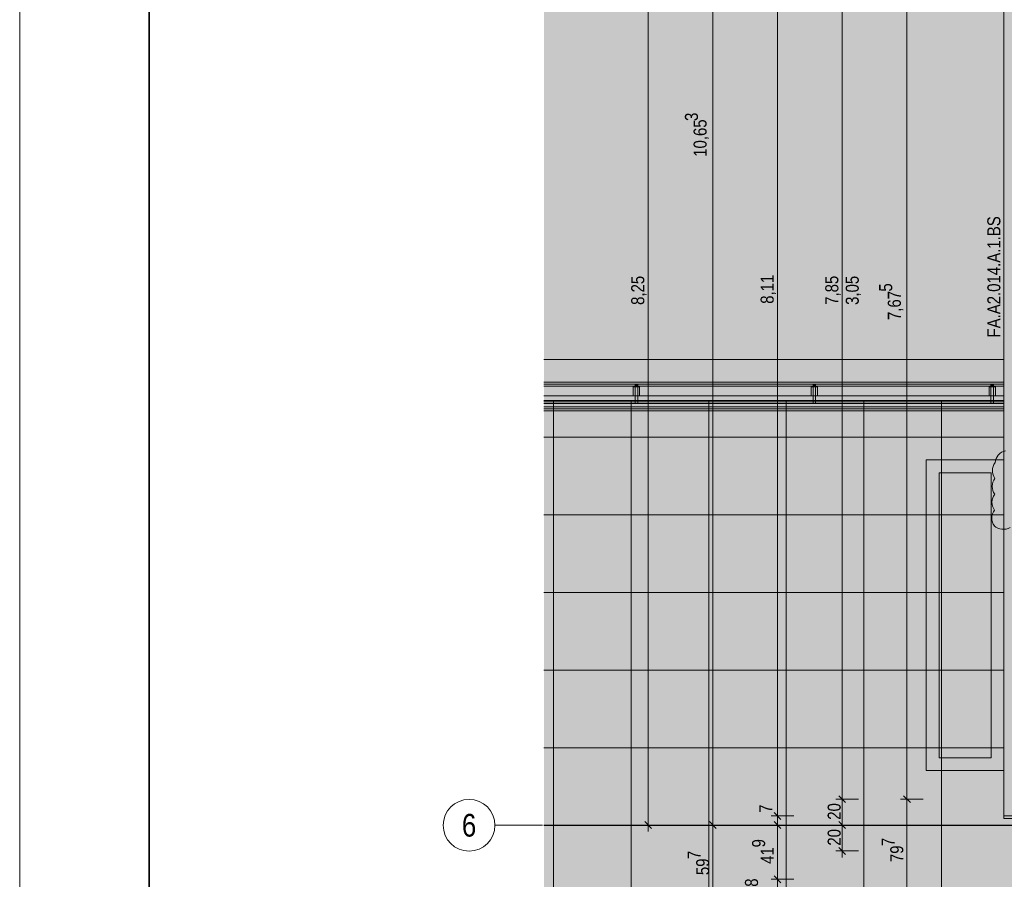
# Model space of a CAD drawing. Extents: x -620 to 300, y 62 to 1112.
# Tile 102 of 226: x -620 to -467, y 376 to 509. Entities that reach past the tile are written whole.
import ezdxf
from ezdxf.enums import TextEntityAlignment as Align
from ezdxf.lldxf.tags import DXFTag

# ---------------------------------------------------------------- set-up
doc = ezdxf.new("R2010")
doc.units = 0
doc.layers.get('0').update_dxf_attribs({"lineweight": 13})
for name, color, linetype, lineweight, true_color in [('30 -33 Aussenwände- 7 Fassade_ Elemente', 7, 'Continuous', 9, 0x00aacc), ('30 -34 Innenwände- 6 Elemente', 7, 'Continuous', 9, 0xff6633), ('30 -36 Dächer- 3 Dachbeläge', 7, 'Continuous', 15, 0x9999ff), ('30 -36 Dächer- 3 Dachbeläge Gründach', 9, 'Continuous', 9, 0x808080), ('30 -36 Dächer- 4 Dachbekleidungen', 7, 'Continuous', 9, 0xccccff), ('60- 61 allgemeine Ausstattung- 4 Terrassen', 9, 'Continuous', 9, 0x808080), ('70 -72 Beschriftung- 1 Beschriftung allgemein', 7, 'Continuous', 9, 0xff6633), ('70 -76 Bemaßung- 2 Allgemein', 9, 'Continuous', 5, 0x808080), ('70 -77 Revision- 2 Wolken', 7, 'Continuous', 18, 0x944cff), ('iwb_Layout Achsbezeichung', 1, 'Continuous', 13, 0xff0000), ('iwb_Layout BA_Markierung', 7, 'Continuous', 9, 0xbadcdc)]:
    doc.layers.add(name, color=color, linetype=linetype, lineweight=lineweight, true_color=true_color)
doc.layers.add('70 -71 Achsen- 1 Gebäudeachsen', color=7, linetype='STRICHPUNKT2-A06CPVSFL0', lineweight=18)
doc.layers.add('iwb_Plankopf Rahmen', color=7, linetype='Continuous', lineweight=35)
doc.styles.get("Standard").update_dxf_attribs({"font": 'ARIALN.TTF'})
tags = doc.linetypes.add('STRICHPUNKT2', pattern=[12.7, 6.35, -3.175, 0, -3.175]).pattern_tags.tags
tags[10:11] = [DXFTag(74, 4), DXFTag(75, 0), DXFTag(340, '0'), DXFTag(46, 0.0), DXFTag(50, 0.0), DXFTag(44, 0.0), DXFTag(45, 0.0)]
tags[8:9] = [DXFTag(74, 4), DXFTag(75, 0), DXFTag(340, '0'), DXFTag(46, 0.0), DXFTag(50, 0.0), DXFTag(44, 0.0), DXFTag(45, 0.0)]
tags[6:7] = [DXFTag(74, 4), DXFTag(75, 0), DXFTag(340, '0'), DXFTag(46, 0.0), DXFTag(50, 0.0), DXFTag(44, 0.0), DXFTag(45, 0.0)]
tags[4:5] = [DXFTag(74, 4), DXFTag(75, 0), DXFTag(340, '0'), DXFTag(46, 0.0), DXFTag(50, 0.0), DXFTag(44, 0.0), DXFTag(45, 0.0)]
tags = doc.linetypes.add('STRICHPUNKT2-A06CPVSFL0', pattern=[12.7, 6.35, -3.175, 0, -3.175]).pattern_tags.tags
tags[10:11] = [DXFTag(74, 4), DXFTag(75, 0), DXFTag(340, '0'), DXFTag(46, 0.0), DXFTag(50, 0.0), DXFTag(44, 0.0), DXFTag(45, 0.0)]
tags[8:9] = [DXFTag(74, 4), DXFTag(75, 0), DXFTag(340, '0'), DXFTag(46, 0.0), DXFTag(50, 0.0), DXFTag(44, 0.0), DXFTag(45, 0.0)]
tags[6:7] = [DXFTag(74, 4), DXFTag(75, 0), DXFTag(340, '0'), DXFTag(46, 0.0), DXFTag(50, 0.0), DXFTag(44, 0.0), DXFTag(45, 0.0)]
tags[4:5] = [DXFTag(74, 4), DXFTag(75, 0), DXFTag(340, '0'), DXFTag(46, 0.0), DXFTag(50, 0.0), DXFTag(44, 0.0), DXFTag(45, 0.0)]

# ---------------------------------------------------------------- blocks, each defined once
blk = doc.blocks.new('Polygon-A06CPVS2L0')
at = {"color": 0, "linetype": 'ByBlock', "lineweight": -2, "ltscale": 0.13}
blk.add_solid([(-458.92, 86.61), (-538.63, 86.4), (-458.75, 1083.81), (-538.63, 1083.81)], dxfattribs=at)
blk = doc.blocks.new('Referenz-A06CPVSGL0')
at = {"layer": '30 -33 Aussenwände- 7 Fassade_ Elemente', "color": 0, "linetype": 'Continuous', "ltscale": 0.13}
for p, q in [((-467.52, 548.05), (-467.52, 385.85)), ((-538.63, 456.39), (-467.52, 456.39)), ((-538.63, 456.39), (-467.52, 456.39)), ((-467.52, 456.39), (-467.52, 452.85)), ((-467.52, 456.39), (-467.52, 452.25)), ((-467.52, 452.85), (-538.63, 452.85)), ((-467.52, 452.25), (-538.63, 452.25)), ((-538.63, 452.25), (-467.52, 452.25)), ((-467.52, 385.85), (-462.68, 385.85))]:
    blk.add_line(p, q, dxfattribs=at)
at = {"layer": '30 -34 Innenwände- 6 Elemente', "color": 0, "linetype": 'Continuous', "ltscale": 0.13}
for p, q in [((-467.52, 452.25), (-538.63, 452.25)), ((-467.52, 450.05), (-467.52, 452.25)), ((-538.63, 450.05), (-467.52, 450.05)), ((-467.52, 449.05), (-538.63, 449.05)), ((-467.52, 448.45), (-467.52, 449.05)), ((-538.63, 448.45), (-467.52, 448.45))]:
    blk.add_line(p, q, dxfattribs=at)
at = {"layer": '30 -36 Dächer- 3 Dachbeläge', "color": 0, "linetype": 'Continuous', "ltscale": 0.15}
for p, q in [((-538.63, 452.85), (-467.52, 452.85)), ((-467.52, 452.85), (-467.52, 449.85)), ((-467.52, 449.85), (-538.63, 449.85))]:
    blk.add_line(p, q, dxfattribs=at)
at = {"layer": '30 -36 Dächer- 3 Dachbeläge', "color": 0, "lineweight": 9}
for p, q in [((-524.53, 452.15), (-524.53, 452.55)), ((-524.13, 452.15), (-524.53, 452.15)), ((-524.13, 452.55), (-524.13, 452.15)), ((-497.03, 452.15), (-497.03, 452.55)), ((-496.63, 452.15), (-497.03, 452.15)), ((-496.63, 452.55), (-496.63, 452.15)), ((-469.53, 452.15), (-469.53, 452.55)), ((-469.13, 452.15), (-469.53, 452.15)), ((-469.13, 452.55), (-469.13, 452.15))]:
    blk.add_line(p, q, dxfattribs=at)
at = {"layer": '30 -36 Dächer- 3 Dachbeläge', "color": 0, "lineweight": 0}
for points in [[(-467.52, 449.85), (-538.63, 450.42), (-538.63, 452.85)], [(-467.52, 449.85), (-538.63, 452.85), (-467.52, 452.85)], [(-524.53, 452.15), (-524.13, 452.15), (-524.53, 452.55)], [(-524.53, 452.55), (-524.13, 452.15), (-524.13, 452.55)], [(-497.03, 452.15), (-496.63, 452.15), (-497.03, 452.55)], [(-497.03, 452.55), (-496.63, 452.15), (-496.63, 452.55)], [(-469.53, 452.15), (-469.13, 452.15), (-469.53, 452.55)], [(-469.53, 452.55), (-469.13, 452.15), (-469.13, 452.55)], [(-538.63, 450.42), (-467.52, 449.85), (-538.63, 449.85)]]:
    blk.add_solid(points, dxfattribs=at)
at = {"layer": '30 -36 Dächer- 3 Dachbeläge Gründach', "color": 0, "linetype": 'Continuous', "ltscale": 0.13}
for p, q in [((-477.52, 438.85), (-469.52, 438.85)), ((-477.52, 394.85), (-477.52, 438.85)), ((-469.52, 438.85), (-469.52, 394.85)), ((-469.52, 394.85), (-477.52, 394.85))]:
    blk.add_line(p, q, dxfattribs=at)
at = {"layer": '30 -36 Dächer- 4 Dachbekleidungen', "color": 0, "linetype": 'Continuous', "ltscale": 0.13}
for p, q in [((-538.63, 452.55), (-467.52, 452.55)), ((-524.83, 450.75), (-524.83, 452.15)), ((-524.83, 452.15), (-524.53, 452.15)), ((-524.13, 452.15), (-524.53, 452.15)), ((-524.53, 452.15), (-524.53, 450.75)), ((-524.13, 450.75), (-524.13, 452.15)), ((-523.83, 452.15), (-524.13, 452.15)), ((-523.83, 450.75), (-523.83, 452.15)), ((-497.33, 450.75), (-497.33, 452.15)), ((-497.33, 452.15), (-497.03, 452.15)), ((-496.63, 452.15), (-497.03, 452.15)), ((-497.03, 452.15), (-497.03, 450.75)), ((-496.63, 450.75), (-496.63, 452.15)), ((-496.33, 452.15), (-496.63, 452.15)), ((-496.33, 450.75), (-496.33, 452.15)), ((-469.83, 450.75), (-469.83, 452.15)), ((-469.83, 452.15), (-469.53, 452.15)), ((-469.13, 452.15), (-469.53, 452.15)), ((-469.53, 452.15), (-469.53, 450.75)), ((-469.13, 450.75), (-469.13, 452.15)), ((-468.83, 452.15), (-469.13, 452.15)), ((-468.83, 450.75), (-468.83, 452.15)), ((-467.52, 452.55), (-467.52, 450.75)), ((-467.52, 450.75), (-538.63, 450.75)), ((-524.53, 449.55), (-524.53, 450.75)), ((-524.13, 450.75), (-524.13, 449.55)), ((-497.03, 449.55), (-497.03, 450.75)), ((-496.63, 450.75), (-496.63, 449.55)), ((-469.53, 449.55), (-469.53, 450.75)), ((-469.13, 450.75), (-469.13, 449.55)), ((-467.52, 449.55), (-538.63, 449.55)), ((-524.13, 449.55), (-524.53, 449.55)), ((-496.63, 449.55), (-497.03, 449.55)), ((-469.13, 449.55), (-469.53, 449.55)), ((-467.52, 448.75), (-467.52, 449.55)), ((-538.63, 448.75), (-467.52, 448.75))]:
    blk.add_line(p, q, dxfattribs=at)
at = {"layer": '60- 61 allgemeine Ausstattung- 4 Terrassen', "color": 0}
for p, q in [((-467.52, 450.05), (-538.63, 450.05)), ((-537.16, 213.85), (-537.16, 450.05)), ((-525.16, 213.85), (-525.16, 450.05)), ((-513.16, 213.85), (-513.16, 450.05)), ((-501.16, 213.85), (-501.16, 450.05)), ((-489.16, 213.85), (-489.16, 450.05)), ((-477.16, 213.85), (-477.16, 450.05)), ((-467.52, 385.45), (-467.52, 450.05)), ((-538.63, 444.39), (-467.52, 444.39)), ((-479.52, 440.85), (-467.52, 440.85)), ((-479.52, 392.85), (-479.52, 440.85)), ((-467.52, 440.85), (-467.52, 392.85)), ((-538.63, 432.39), (-467.52, 432.39)), ((-538.63, 420.39), (-467.52, 420.39)), ((-538.63, 408.39), (-467.52, 408.39)), ((-538.63, 396.39), (-467.52, 396.39)), ((-467.52, 392.85), (-479.52, 392.85)), ((-463.38, 385.45), (-467.52, 385.45)), ((-538.63, 384.39), (-463.38, 384.39))]:
    blk.add_line(p, q, dxfattribs=at)
at = {"layer": '70 -71 Achsen- 1 Gebäudeachsen', "color": 0, "linetype": 'STRICHPUNKT2-A06CPVSFL0', "ltscale": 0.18}
blk.add_line((-538.63, 384.45), (76.53, 384.45), dxfattribs=at)
at = {"layer": '70 -76 Bemaßung- 2 Allgemein', "color": 0, "linetype": 'Continuous', "ltscale": 0.13}
for p, q in [((-512.52, 385.51), (-512.52, 596.45)), ((-522.52, 385.51), (-522.52, 548.39)), ((-502.52, 386.91), (-502.52, 546.99)), ((-492.52, 389.51), (-492.52, 544.39)), ((-482.52, 389.51), (-482.52, 540.89)), ((-490.02, 388.45), (-493.52, 388.45)), ((-490.02, 388.45), (-493.52, 388.45)), ((-492.52, 387.45), (-492.52, 389.51)), ((-492.52, 389.45), (-492.52, 387.39)), ((-480.02, 388.45), (-483.52, 388.45)), ((-480.02, 388.45), (-483.52, 388.45)), ((-482.52, 387.45), (-482.52, 389.51)), ((-482.52, 389.45), (-482.52, 387.39)), ((-502.52, 386.91), (-502.52, 387.97)), ((-502.52, 384.85), (-502.52, 386.91)), ((-502.52, 384.85), (-502.52, 386.91)), ((-492.52, 385.51), (-492.52, 387.39)), ((-482.52, 373.57), (-482.52, 387.39)), ((-522.52, 383.45), (-522.52, 385.51)), ((-512.52, 383.45), (-512.52, 385.51)), ((-512.52, 385.45), (-512.52, 383.39)), ((-500.02, 385.85), (-503.52, 385.85)), ((-500.02, 385.85), (-503.52, 385.85)), ((-502.52, 384.45), (-502.52, 385.85)), ((-502.52, 385.45), (-502.52, 383.39)), ((-502.52, 385.45), (-502.52, 383.39)), ((-492.52, 383.45), (-492.52, 385.51)), ((-492.52, 385.45), (-492.52, 383.39)), ((-520.02, 384.45), (-523.52, 384.45)), ((-510.02, 384.45), (-513.52, 384.45)), ((-510.02, 384.45), (-513.52, 384.45)), ((-500.02, 384.45), (-503.52, 384.45)), ((-500.02, 384.45), (-503.52, 384.45)), ((-490.02, 384.45), (-493.52, 384.45)), ((-490.02, 384.45), (-493.52, 384.45)), ((-512.52, 373.57), (-512.52, 383.39)), ((-502.52, 383.39), (-502.52, 382.33)), ((-502.52, 377.13), (-502.52, 383.39)), ((-492.52, 381.51), (-492.52, 383.39)), ((-490.02, 380.45), (-493.52, 380.45)), ((-492.52, 379.45), (-492.52, 381.51)), ((-502.52, 377.13), (-502.52, 378.19)), ((-500.02, 376.07), (-503.52, 376.07)), ((-500.02, 376.07), (-503.52, 376.07)), ((-502.52, 375.07), (-502.52, 377.13)), ((-502.52, 375.07), (-502.52, 377.13)), ((-502.52, 372.51), (-502.52, 376.07))]:
    blk.add_line(p, q, dxfattribs=at)
at = {"layer": '70 -76 Bemaßung- 2 Allgemein', "color": 0, "linetype": 'Continuous', "lineweight": 20, "ltscale": 0.2}
for p, q in [((-491.99, 387.92), (-493.05, 388.98)), ((-493.05, 388.98), (-491.99, 387.92)), ((-481.99, 387.92), (-483.05, 388.98)), ((-483.05, 388.98), (-481.99, 387.92)), ((-501.99, 385.32), (-503.05, 386.38)), ((-501.99, 385.32), (-503.05, 386.38)), ((-521.99, 383.92), (-523.05, 384.98)), ((-511.99, 383.92), (-513.05, 384.98)), ((-513.05, 384.98), (-511.99, 383.92)), ((-503.05, 384.98), (-501.99, 383.92)), ((-503.05, 384.98), (-501.99, 383.92)), ((-491.99, 383.92), (-493.05, 384.98)), ((-493.05, 384.98), (-491.99, 383.92)), ((-491.99, 379.92), (-493.05, 380.98)), ((-501.99, 375.54), (-503.05, 376.6)), ((-501.99, 375.54), (-503.05, 376.6))]:
    blk.add_line(p, q, dxfattribs=at)
at = {"layer": '70 -77 Revision- 2 Wolken', "color": 0, "linetype": 'Continuous', "ltscale": 0.18}
for centre, major_axis in [((-466.86, 440.27), (-1.53, 1.34)), ((-466.86, 440.27), (-0.42, 1.99)), ((-467.28, 439.19), (-1.61, 1.24)), ((-467.28, 439.19), (-2.03, 0.02)), ((-467.31, 436.75), (-2.03, 0.02)), ((-467.31, 436.75), (-1.61, 1.24)), ((-467.34, 434.31), (-1.61, 1.24)), ((-467.34, 434.31), (-2.03, 0.02)), ((-467.37, 431.87), (-1.61, 1.24)), ((-467.37, 431.87), (-2.03, 0.02)), ((-467.62, 432.16), (-1.39, -1.48)), ((-467.62, 432.16), (-0.22, -2.02))]:
    blk.add_ellipse(centre, major_axis=major_axis, ratio=1, start_param=0, end_param=0.643501, dxfattribs=at)
at = {"layer": '70 -72 Beschriftung- 1 Beschriftung allgemein', "color": 0, "linetype": 'Continuous', "ltscale": 0.13, "insert": (-470.09, 459.77), "char_height": 2.0138, "attachment_point": 1, "rotation": 90}
blk.add_mtext('{\\fArial Narrow;FA.A2.014.A.1.BS}', dxfattribs=at)
at = {"layer": '70 -76 Bemaßung- 2 Allgemein', "color": 0, "linetype": 'Continuous', "ltscale": 0.13, "char_height": 2.0138, "attachment_point": 1, "rotation": 90}
for s, insert in [('{\\fArial Narrow;3}', (-516.83, 493.21)), ('{\\fArial Narrow;10,65}', (-515.49, 487.68)), ('{\\fArial Narrow;8,25}', (-525.13, 464.8)), ('{\\fArial Narrow;8,11}', (-505.13, 464.97)), ('{\\fArial Narrow;7,85}', (-495.13, 464.81)), ('{\\fArial Narrow;3,05}', (-491.98, 464.8)), ('{\\fArial Narrow;5}', (-486.81, 466.85)), ('{\\fArial Narrow;7,67}', (-485.47, 462.46)), ('{\\fArial Narrow;20}', (-494.77, 385.26)), ('{\\fArial Narrow;7}', (-505.34, 386.34)), ('{\\fArial Narrow;20}', (-494.77, 381.26)), ('{\\fArial Narrow;9}', (-506.45, 380.99)), ('{\\fArial Narrow;7}', (-486.43, 381.18)), ('{\\fArial Narrow;7}', (-516.43, 379.19)), ('{\\fArial Narrow;41}', (-505.11, 378.45)), ('{\\fArial Narrow;79}', (-485.09, 378.72)), ('{\\fArial Narrow;59}', (-515.09, 376.71)), ('{\\fArial Narrow;8}', (-507.55, 374.91))]:
    blk.add_mtext(s, dxfattribs=dict(at, insert=insert))

msp = doc.modelspace()

# ---------------------------------------------------------------- linework, layer by layer
at = {"layer": 'iwb_Layout Achsbezeichung', "linetype": 'STRICHPUNKT2', "lineweight": 13, "ltscale": 0.39}
msp.add_line((-538.86, 384.41), (-546.19, 384.41), dxfattribs=at)
at = {"layer": 'iwb_Layout Achsbezeichung', "ltscale": 0.39}
msp.add_circle((-550.19, 384.41), 4, dxfattribs=at)
at = {"layer": 'iwb_Plankopf Rahmen', "color": 8, "lineweight": 13, "ltscale": 0.13, "true_color": 0x808080}
msp.add_lwpolyline([(300.35, 62.43), (-619.65, 62.43), (-619.65, 1112.43), (300.35, 1112.43), (300.35, 62.43)], close=True, dxfattribs=at)
at = {"layer": 'iwb_Plankopf Rahmen', "ltscale": 0.35}
msp.add_lwpolyline([(-599.65, 67.43), (-599.65, 1107.43), (295.35, 1107.43), (295.35, 67.43), (-599.65, 67.43)], close=True, dxfattribs=at)

# ---------------------------------------------------------------- block references
at = {"color": 8, "lineweight": 13, "ltscale": 0.13, "true_color": 0x808080}
msp.add_blockref('Referenz-A06CPVSGL0', (0, 0), dxfattribs=at)
at = {"layer": 'iwb_Layout BA_Markierung', "ltscale": 0.13}
msp.add_blockref('Polygon-A06CPVS2L0', (0, 0), dxfattribs=at)

# ---------------------------------------------------------------- texts
at = {"layer": 'iwb_Layout Achsbezeichung', "ltscale": 0.39}
msp.add_text('6', height=3.5, dxfattribs=at).set_placement((-550.19, 384.41), align=Align.MIDDLE_CENTER)

doc.saveas('drawing.dxf')
